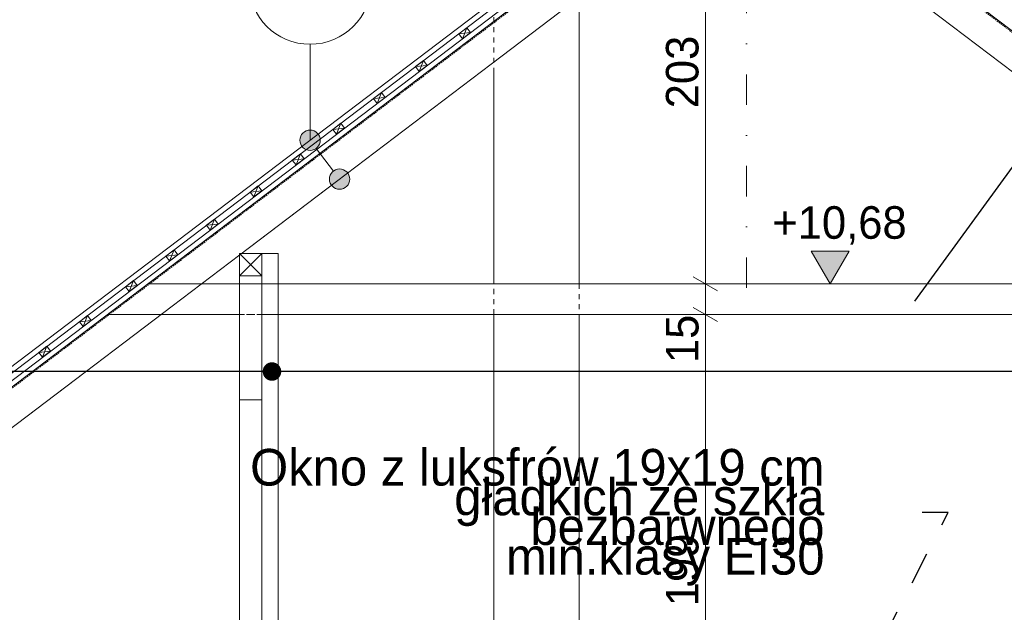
# Model space of a CAD drawing. Extents: x -547885 to -186295, y -25370 to 156194.
# Tile 111 of 256: x -484058 to -479220, y -3265 to -351. Entities that reach past the tile are written whole.
import ezdxf

# ---------------------------------------------------------------- set-up
doc = ezdxf.new("R2010")
doc.units = 0
doc.header["$MEASUREMENT"] = 0
for name, pattern in [('Dot & Dashed', [450, 150, -150, 0, -150]), ('HIDDEN', [11.25, 7.5, -3.75]), ('Hidden Line', [50, 25, -25]), ('Przerywana', [320, 160, -160])]:
    doc.linetypes.add(name, pattern=pattern)
for name, color, linetype, lineweight in [('0_Nr_Pióra__21', 7, 'Continuous', 9), ('0_Nr_Pióra__5', 7, 'Continuous', 13), ('ARCH dach_Nr_Pióra__5', 7, 'Continuous', 13), ('Arch dachowki_Nr_Pióra__21', 7, 'Continuous', 9), ('Arch dachy_Nr_Pióra__5', 7, 'Continuous', 13), ('Arch konstrukcja dachu_Nr_Pióra__46', 5, 'Continuous', 13), ('Arch opisy_Nr_Pióra__21', 7, 'Continuous', 9), ('INWENT KONST. DREWNIANA_Nr_Pióra__21', 7, 'Continuous', 9), ('INWENT OPISY_Nr_Pióra__21', 7, 'Continuous', 9), ('INWENT WYMIARY_Nr_Pióra__21', 7, 'Continuous', 9), ('INWENT.ŚCIANY_Nr_Pióra__5', 7, 'Continuous', 13)]:
    doc.layers.add(name, color=color, linetype=linetype, lineweight=lineweight)
doc.layers.add('Arch opisy', color=7, linetype='Continuous')
doc.layers.add('INWENT WYMIARY', color=7, linetype='Continuous')
doc.styles.add('GENERATED_STYLE_2', font='txt')
doc.styles.add('GENERATED_STYLE_5', font='txt')
doc.dimstyles.new('GENERATED_STYLE__11', dxfattribs={"dimtxt": 160.000002, "dimasz": 110.144928, "dimexe": 0.18, "dimexo": 40, "dimgap": 0.09, "dimtad": 1, "dimtih": 1, "dimtoh": 1, "dimdec": 0, "dimzin": 0, "dimdsep": 46, "dimtxsty": 'GENERATED_STYLE_2', "dimblk": 'ARROWHEAD_5', "dimblk1": 'ARROWHEAD_5', "dimblk2": 'ARROWHEAD_5', "dimcen": 0.09, "dimclrd": 7, "dimclre": 7, "dimclrt": 7, "dimazin": 0, "dimtfac": 1, "dimtdec": 4, "dimtmove": 0, "dimatfit": 3, "dimfxl": 0, "dimtolj": 1, "dimtzin": 0, "dimarcsym": 0})
doc.dimstyles.new('GENERATED_STYLE__13', dxfattribs={"dimtxt": 0.18, "dimasz": 109.44, "dimexe": 0.18, "dimexo": 0.0625, "dimgap": 0.09, "dimtad": 0, "dimtih": 1, "dimtoh": 1, "dimdec": 4, "dimzin": 0, "dimdsep": 46, "dimcen": 0.09, "dimadec": 0, "dimazin": 0, "dimtfac": 1, "dimtdec": 4, "dimtmove": 0, "dimatfit": 3, "dimldrblk": 'ARROWHEAD_11', "dimfxl": 0, "dimtolj": 1, "dimtzin": 0, "dimarcsym": 0})
doc.dimstyles.new('GENERATED_STYLE__14', dxfattribs={"dimtxt": 0.18, "dimasz": 182.4, "dimexe": 0.18, "dimexo": 0.0625, "dimgap": 0.09, "dimtad": 0, "dimtih": 1, "dimtoh": 1, "dimdec": 4, "dimzin": 0, "dimdsep": 46, "dimcen": 0.09, "dimadec": 0, "dimazin": 0, "dimtfac": 1, "dimtdec": 4, "dimtmove": 0, "dimatfit": 3, "dimldrblk": 'ARROWHEAD_5', "dimfxl": 0, "dimtolj": 1, "dimtzin": 0, "dimarcsym": 0})
doc.dimstyles.new('GENERATED_STYLE__15', dxfattribs={"dimtxt": 0.18, "dimasz": 182.4, "dimexe": 0.18, "dimexo": 0.0625, "dimgap": 0.09, "dimtad": 0, "dimtih": 1, "dimtoh": 1, "dimdec": 4, "dimzin": 0, "dimdsep": 46, "dimcen": 0.09, "dimadec": 0, "dimazin": 0, "dimtfac": 1, "dimtdec": 4, "dimtmove": 0, "dimatfit": 3, "dimldrblk": 'ARROWHEAD_11', "dimfxl": 0, "dimtolj": 1, "dimtzin": 0, "dimarcsym": 0})
doc.dimstyles.new('GENERATED_STYLE__4', dxfattribs={"dimtxt": 160.000002, "dimasz": 91.2, "dimexe": 0.18, "dimexo": 0, "dimgap": 0.09, "dimtad": 1, "dimdec": 0, "dimlfac": 0.1, "dimzin": 0, "dimdsep": 46, "dimtxsty": 'GENERATED_STYLE_2', "dimblk": 'ARROWHEAD_2', "dimblk1": 'ARROWHEAD_2', "dimblk2": 'ARROWHEAD_2', "dimcen": 0.09, "dimclrd": 7, "dimclre": 7, "dimclrt": 7, "dimazin": 0, "dimtfac": 1, "dimtdec": 4, "dimtmove": 0, "dimatfit": 3, "dimfxl": 0, "dimtolj": 1, "dimtzin": 0, "dimarcsym": 0})
doc.dimstyles.new('GENERATED_STYLE__8', dxfattribs={"dimtxt": 160.000002, "dimasz": 91.2, "dimexe": 0.18, "dimexo": 0, "dimgap": 0.09, "dimtad": 1, "dimdec": 0, "dimlfac": 0.1, "dimzin": 0, "dimdsep": 46, "dimtxsty": 'GENERATED_STYLE_2', "dimblk": 'ARROWHEAD_2', "dimblk1": 'ARROWHEAD_2', "dimblk2": 'ARROWHEAD_2', "dimcen": 0.09, "dimclrd": 7, "dimclre": 7, "dimclrt": 7, "dimazin": 0, "dimtfac": 1, "dimtdec": 4, "dimtmove": 2, "dimatfit": 3, "dimfxl": 0, "dimtolj": 1, "dimtzin": 0, "dimarcsym": 0})

# ---------------------------------------------------------------- blocks, each defined once
blk = doc.blocks.new('Wymiary_23', base_point=(-480075.2, -1649.6))
at = {"layer": 'INWENT WYMIARY_Nr_Pióra__21', "linetype": 'Continuous'}
blk.add_hatch(color=256, dxfattribs=at).paths.add_polyline_path([(-480075.2, -1649.6), (-480168, -1489.6), (-479982.4, -1489.6)], flags=0)
for p, q in [((-480075.2, -1649.6), (-480168, -1489.6)), ((-480168, -1489.6), (-479982.4, -1489.6)), ((-479982.4, -1489.6), (-480075.2, -1649.6)), ((-480075.2, -1649.6), (-480195.2, -1649.6)), ((-480075.2, -1649.6), (-479955.2, -1649.6))]:
    blk.add_line(p, q, dxfattribs=at)
at = {"layer": 'INWENT WYMIARY_Nr_Pióra__21', "insert": (-480359.8, -1457.6), "char_height": 160, "attachment_point": 7, "style": 'GENERATED_STYLE_2'}
blk.add_mtext('{+10,68}', dxfattribs=at)
blk = doc.blocks.new('*D497')
at = {"layer": 'INWENT WYMIARY_Nr_Pióra__21', "linetype": 'Continuous'}
for p, q in [((-480748.3, -3755), (-480628.3, -3824.3)), ((-480598.3, -3789.6), (-480778.3, -3789.6)), ((-480688.3, -3939.6), (-480688.3, -3789.6)), ((-480748.3, -3905), (-480628.3, -3974.3)), ((-480598.3, -3939.6), (-480778.3, -3939.6)), ((-480688.3, -3998.3), (-480688.3, -3939.6))]:
    blk.add_line(p, q, dxfattribs=at)
at = {"layer": 'INWENT WYMIARY_Nr_Pióra__21', "char_height": 160, "attachment_point": 7, "rotation": 90, "style": 'GENERATED_STYLE_2'}
for s, insert in [('{203}', (-480720.3, -786.5)), ('{15}', (-480720.3, -2039.1)), ('{199}', (-480720.3, -3234.8)), ('{15}', (-480720.3, -4179.1))]:
    blk.add_mtext(s, dxfattribs=dict(at, insert=insert))
blk = doc.blocks.new('ARROWHEAD_2')
at = {"color": 0, "linetype": 'Continuous', "lineweight": 0}
for p, q in [((-0.378, -0.655), (0.378, 0.655)), ((0, 0), (-1, 0))]:
    blk.add_line(p, q, dxfattribs=at)
blk = doc.blocks.new('*D498')
at = {"layer": 'INWENT WYMIARY_Nr_Pióra__21', "linetype": 'Continuous'}
for p, q in [((-480748.3, -1765), (-480628.3, -1834.3)), ((-480598.3, -1799.6), (-480778.3, -1799.6)), ((-480688.3, -3789.6), (-480688.3, -1799.6)), ((-480748.3, -3755), (-480628.3, -3824.3)), ((-480598.3, -3789.6), (-480778.3, -3789.6))]:
    blk.add_line(p, q, dxfattribs=at)
at = {"layer": 'INWENT WYMIARY_Nr_Pióra__21', "char_height": 160, "attachment_point": 7, "rotation": 90, "style": 'GENERATED_STYLE_2'}
for s, insert in [('{203}', (-480720.3, -786.5)), ('{15}', (-480720.3, -2039.1)), ('{199}', (-480720.3, -3234.8)), ('{15}', (-480720.3, -4179.1))]:
    blk.add_mtext(s, dxfattribs=dict(at, insert=insert))
blk = doc.blocks.new('*D499')
at = {"layer": 'INWENT WYMIARY_Nr_Pióra__21', "linetype": 'Continuous'}
for p, q in [((-480748.3, -1615), (-480628.3, -1684.3)), ((-480598.3, -1649.6), (-480778.3, -1649.6)), ((-480688.3, -1799.6), (-480688.3, -1649.6)), ((-480748.3, -1765), (-480628.3, -1834.3)), ((-480598.3, -1799.6), (-480778.3, -1799.6))]:
    blk.add_line(p, q, dxfattribs=at)
at = {"layer": 'INWENT WYMIARY_Nr_Pióra__21', "char_height": 160, "attachment_point": 7, "rotation": 90, "style": 'GENERATED_STYLE_2'}
for s, insert in [('{203}', (-480720.3, -786.5)), ('{15}', (-480720.3, -2039.1)), ('{199}', (-480720.3, -3234.8)), ('{15}', (-480720.3, -4179.1))]:
    blk.add_mtext(s, dxfattribs=dict(at, insert=insert))
blk = doc.blocks.new('*D500')
at = {"layer": 'INWENT WYMIARY_Nr_Pióra__21', "linetype": 'Continuous'}
for p, q in [((-480688.3, 383.9), (-480688.3, 442.6)), ((-480628.3, 349.2), (-480748.3, 418.5)), ((-480598.3, 383.9), (-480778.3, 383.9)), ((-480688.3, -1649.6), (-480688.3, 383.9)), ((-480748.3, -1615), (-480628.3, -1684.3)), ((-480598.3, -1649.6), (-480778.3, -1649.6))]:
    blk.add_line(p, q, dxfattribs=at)
at = {"layer": 'INWENT WYMIARY_Nr_Pióra__21', "char_height": 160, "attachment_point": 7, "rotation": 90, "style": 'GENERATED_STYLE_2'}
for s, insert in [('{203}', (-480720.3, -786.5)), ('{15}', (-480720.3, -2039.1)), ('{199}', (-480720.3, -3234.8)), ('{15}', (-480720.3, -4179.1))]:
    blk.add_mtext(s, dxfattribs=dict(at, insert=insert))
blk = doc.blocks.new('*D900')
at = {"layer": '0_Nr_Pióra__5', "linetype": 'Continuous'}
for points in [[(-487114, -4647.1), (-487024.5, -4720.8), (-487073.3, -4755.7)], [(-486719.4, -5819.6), (-486752.6, -5708.6), (-486692.6, -5706.8)]]:
    blk.add_hatch(color=256, dxfattribs=at).paths.add_polyline_path(points, flags=0)
for p, q in [((-487114, -4647.1), (-487024.5, -4720.8)), ((-487114, -4647.1), (-487073.3, -4755.7)), ((-487024.5, -4720.8), (-487073.3, -4755.7)), ((-486752.6, -5708.6), (-486692.6, -5706.8)), ((-486719.4, -5819.6), (-486752.6, -5708.6)), ((-486719.4, -5819.6), (-486692.6, -5706.8))]:
    blk.add_line(p, q, dxfattribs=at)
blk.add_arc((-488658.6, -5819.6), 1939.2, 3.3084, 33.8916, dxfattribs=at)
at = {"layer": '0_Nr_Pióra__21', "insert": (-486669, -5230), "char_height": 160, "attachment_point": 7, "style": 'GENERATED_STYLE_2'}
blk.add_mtext('{37,20°}', dxfattribs=at)
blk = doc.blocks.new('ARROWHEAD_5')
at = {"color": 0, "linetype": 'Continuous', "lineweight": 0}
blk.add_line((0, 0), (-1, 0), dxfattribs=at)
blk.add_solid([(-1, 0.2679), (0, 0), (-1, -0.2679), (-1, 0.2679)], dxfattribs=at)
blk = doc.blocks.new('ARROWHEAD_11')
at = {"color": 0, "linetype": 'Continuous', "lineweight": 0}
blk.add_line((0, 0), (-1, 0), dxfattribs=at)
at = {"color": 0, "linetype": 'Continuous', "lineweight": 0, "const_width": 0.25, "flags": 128}
blk.add_lwpolyline([(-0.125, 0, 1), (0.125, 0, 1)], format="xyb", close=True, dxfattribs=at)
blk = doc.blocks.new('Linia_84', base_point=(-482486.3, -1134.6))
at = {"layer": 'Arch opisy_Nr_Pióra__21', "linetype": 'Continuous'}
for points in [[(-482581.4, -943.5), (-482585.2, -924.4), (-482596, -908.1), (-482612.2, -897.3), (-482631.4, -893.5), (-482650.5, -897.3), (-482666.7, -908.1), (-482677.6, -924.4), (-482681.4, -943.5), (-482677.6, -962.6), (-482666.7, -978.9), (-482650.5, -989.7), (-482631.4, -993.5), (-482612.2, -989.7), (-482596, -978.9), (-482585.2, -962.6)], [(-482436.3, -1134.6), (-482440.1, -1115.4), (-482451, -1099.2), (-482467.2, -1088.4), (-482486.3, -1084.6), (-482505.5, -1088.4), (-482521.7, -1099.2), (-482532.5, -1115.4), (-482536.3, -1134.6), (-482532.5, -1153.7), (-482521.7, -1169.9), (-482505.5, -1180.8), (-482486.3, -1184.6), (-482467.2, -1180.8), (-482451, -1169.9), (-482440.1, -1153.7)]]:
    blk.add_hatch(color=256, dxfattribs=at).paths.add_polyline_path(points, flags=0)
blk.add_line((-482516.6, -1094.8), (-482601.1, -983.3), dxfattribs=at)
for centre in [(-482631.4, -943.5), (-482486.3, -1134.6)]:
    blk.add_circle(centre, 50, dxfattribs=at)
blk = doc.blocks.new('Linia_85', base_point=(-482631.4, -943.5))
at = {"layer": 'Arch opisy_Nr_Pióra__21', "linetype": 'Continuous'}
blk.add_line((-482631.4, -943.5), (-482631.4, -471.7), dxfattribs=at)
blk.add_circle((-482631.4, -171.7), 300, dxfattribs=at)

msp = doc.modelspace()

# ---------------------------------------------------------------- linework, layer by layer
at = {"layer": 'ARCH dach_Nr_Pióra__5', "linetype": 'Continuous'}
for p, q in [((-489427.1, -6170.8), (-480485.8, 616)), ((-481860.8, -390), (-481900.7, -420.3)), ((-481842.7, -413.9), (-481900.7, -420.3)), ((-481900.7, -420.3), (-481882.5, -444.2)), ((-481860.8, -390), (-481882.5, -444.2)), ((-481842.7, -413.9), (-481882.5, -444.2)), ((-481860.8, -390), (-481842.7, -413.9)), ((-482073.3, -551.4), (-482113.2, -581.6)), ((-482055.2, -575.3), (-482113.2, -581.6)), ((-482073.3, -551.4), (-482095, -605.5)), ((-482055.2, -575.3), (-482095, -605.5)), ((-482073.3, -551.4), (-482055.2, -575.3)), ((-482113.2, -581.6), (-482095, -605.5)), ((-482280.4, -708.6), (-482320.3, -738.8)), ((-482280.4, -708.6), (-482302.1, -762.7)), ((-482280.4, -708.6), (-482262.3, -732.5)), ((-482262.3, -732.5), (-482320.3, -738.8)), ((-482320.3, -738.8), (-482302.1, -762.7)), ((-482262.3, -732.5), (-482302.1, -762.7)), ((-482479.6, -859.7), (-482519.4, -890)), ((-482479.6, -859.7), (-482501.3, -913.9)), ((-482479.6, -859.7), (-482461.4, -883.6)), ((-482461.4, -883.6), (-482519.4, -890)), ((-482519.4, -890), (-482501.3, -913.9)), ((-482461.4, -883.6), (-482501.3, -913.9)), ((-482678.7, -1010.9), (-482718.5, -1041.1)), ((-482678.7, -1010.9), (-482700.4, -1065)), ((-482678.7, -1010.9), (-482660.6, -1034.8)), ((-482660.6, -1034.8), (-482718.5, -1041.1)), ((-482718.5, -1041.1), (-482700.4, -1065)), ((-482660.6, -1034.8), (-482700.4, -1065)), ((-482885.8, -1168.1), (-482925.6, -1198.3)), ((-482867.7, -1192), (-482925.6, -1198.3)), ((-482925.6, -1198.3), (-482907.5, -1222.2)), ((-482885.8, -1168.1), (-482907.5, -1222.2)), ((-482867.7, -1192), (-482907.5, -1222.2)), ((-482885.8, -1168.1), (-482867.7, -1192)), ((-483100.8, -1331.4), (-483140.7, -1361.6)), ((-483100.8, -1331.4), (-483122.5, -1385.5)), ((-483100.8, -1331.4), (-483082.7, -1355.3)), ((-483082.7, -1355.3), (-483140.7, -1361.6)), ((-483140.7, -1361.6), (-483122.5, -1385.5)), ((-483082.7, -1355.3), (-483122.5, -1385.5)), ((-483300, -1482.5), (-483339.8, -1512.7)), ((-483300, -1482.5), (-483321.7, -1536.6)), ((-483300, -1482.5), (-483281.8, -1506.4)), ((-483281.8, -1506.4), (-483339.8, -1512.7)), ((-483339.8, -1512.7), (-483321.7, -1536.6)), ((-483281.8, -1506.4), (-483321.7, -1536.6)), ((-483499.1, -1633.7), (-483538.9, -1663.9)), ((-483499.1, -1633.7), (-483520.8, -1687.8)), ((-483499.1, -1633.7), (-483481, -1657.6)), ((-483481, -1657.6), (-483538.9, -1663.9)), ((-483538.9, -1663.9), (-483520.8, -1687.8)), ((-483481, -1657.6), (-483520.8, -1687.8)), ((-483725.3, -1805.4), (-483765.1, -1835.6)), ((-483707.2, -1829.2), (-483765.1, -1835.6)), ((-483765.1, -1835.6), (-483747, -1859.5)), ((-483725.3, -1805.4), (-483747, -1859.5)), ((-483707.2, -1829.2), (-483747, -1859.5)), ((-483725.3, -1805.4), (-483707.2, -1829.2)), ((-483924.4, -1956.5), (-483964.3, -1986.7)), ((-483906.3, -1980.4), (-483964.3, -1986.7)), ((-483924.4, -1956.5), (-483946.1, -2010.6)), ((-483906.3, -1980.4), (-483946.1, -2010.6)), ((-483924.4, -1956.5), (-483906.3, -1980.4)), ((-483964.3, -1986.7), (-483946.1, -2010.6))]:
    msp.add_line(p, q, dxfattribs=at)
at = {"layer": 'Arch dachowki_Nr_Pióra__21', "linetype": 'Continuous'}
for p, q in [((-489477.4, -6140), (-480508.9, 667.6)), ((-489462.3, -6159.9), (-480493.8, 647.6))]:
    msp.add_line(p, q, dxfattribs=at)
at = {"layer": 'Arch dachy_Nr_Pióra__5', "linetype": 'HIDDEN', "flags": 128}
for points in [[(-480485.8, 577.4), (-489408.5, -6195.3)], [(-479088.9, -482.9), (-480485.8, 577.4)]]:
    msp.add_lwpolyline(points, dxfattribs=at)
at = {"layer": 'Arch konstrukcja dachu_Nr_Pióra__46', "linetype": 'Continuous'}
for p, q in [((-482868.3, -1499.6), (-482788.3, -1499.6)), ((-482868.3, -5799.6), (-482868.3, -1499.6)), ((-482788.3, -1499.6), (-482788.3, -5799.6))]:
    msp.add_line(p, q, dxfattribs=at)
at = {"layer": 'INWENT KONST. DREWNIANA_Nr_Pióra__21', "linetype": 'Dot & Dashed'}
msp.add_line((-480485.8, -1669.6), (-480485.8, 1300.8), dxfattribs=at)
at = {"layer": 'INWENT KONST. DREWNIANA_Nr_Pióra__21', "linetype": 'Continuous'}
for p, q in [((-489396.1, -6178.5), (-480485.8, 584.8)), ((-471575.5, -6178.5), (-480485.8, 584.8)), ((-489233.8, -6256.2), (-480485.8, 383.9)), ((-471737.8, -6256.2), (-480485.8, 383.9)), ((-482978.3, -1499.6), (-482868.3, -1609.6)), ((-482978.3, -1609.6), (-482868.3, -1499.6)), ((-482978.3, -1499.6), (-482868.3, -1499.6)), ((-482978.3, -1609.6), (-482978.3, -1499.6)), ((-482868.3, -1499.6), (-482868.3, -1609.6)), ((-482868.3, -1609.6), (-482978.3, -1609.6)), ((-482978.3, -1609.6), (-482978.3, -1649.6)), ((-482868.3, -1609.6), (-482868.3, -1649.6)), ((-482978.3, -1649.6), (-483429.5, -1649.6)), ((-483359.2, -1649.6), (-478103.3, -1649.6)), ((-482978.3, -1649.6), (-482978.3, -2219.6)), ((-477612.5, -1649.6), (-482868.3, -1649.6)), ((-482868.3, -2219.6), (-482868.3, -1649.6)), ((-482978.3, -1799.6), (-483627.1, -1799.6)), ((-483556.8, -1799.6), (-482978.3, -1799.6)), ((-482978.3, -1799.6), (-482978.3, -3789.6)), ((-482868.3, -1799.6), (-482868.3, -3789.6)), ((-478103.3, -1799.6), (-482868.3, -1799.6)), ((-482868.3, -1799.6), (-478103.3, -1799.6)), ((-482978.3, -2219.6), (-482868.3, -2219.6))]:
    msp.add_line(p, q, dxfattribs=at)
at = {"layer": 'INWENT KONST. DREWNIANA_Nr_Pióra__21', "linetype": 'Hidden Line'}
for p, q in [((-482868.3, -1649.6), (-482978.3, -1649.6)), ((-482978.3, -1649.6), (-482978.3, -1799.6)), ((-482868.3, -1649.6), (-482868.3, -1799.6)), ((-482868.3, -1799.6), (-482978.3, -1799.6)), ((-482978.3, -1799.6), (-482868.3, -1799.6))]:
    msp.add_line(p, q, dxfattribs=at)
at = {"layer": 'INWENT.ŚCIANY_Nr_Pióra__5', "linetype": 'Hidden Line'}
for p, q in [((-481728.3, -612.6), (-481728.3, -311.3)), ((-481728.3, -1799.6), (-481728.3, -1649.6)), ((-481308.3, -1649.6), (-481308.3, -1799.6))]:
    msp.add_line(p, q, dxfattribs=at)
at = {"layer": 'INWENT.ŚCIANY_Nr_Pióra__5', "linetype": 'Continuous'}
for p, q in [((-481308.3, -293.8), (-481308.3, -1649.6)), ((-481728.3, -1649.6), (-481728.3, -612.6)), ((-481728.3, -5819.6), (-481728.3, -1799.6)), ((-481308.3, -1799.6), (-481308.3, -5819.6))]:
    msp.add_line(p, q, dxfattribs=at)

# ---------------------------------------------------------------- block references
at = {"layer": 'Arch opisy', "linetype": 'Continuous'}
for name, p in [('Linia_85', (-482631.4, -943.5)), ('Linia_84', (-482486.3, -1134.6))]:
    msp.add_blockref(name, p, dxfattribs=at)
at = {"layer": 'INWENT WYMIARY', "linetype": 'Continuous'}
msp.add_blockref('Wymiary_23', (-480075.2, -1649.6), dxfattribs=at)

# ---------------------------------------------------------------- texts
at = {"layer": 'Arch opisy_Nr_Pióra__21', "linetype": 'Continuous', "insert": (-480103.4, -2797.4), "char_height": 180, "width": 2935.91, "attachment_point": 6, "line_spacing_factor": 0.486554, "style": 'GENERATED_STYLE_5'}
msp.add_mtext('{Okno z luksfrów 19x19 cm\\Pgładkich ze szkła bezbarwnego \\Pmin.klasy EI30}', dxfattribs=at)

# ---------------------------------------------------------------- dimensions: what is measured, and where the dimension line sits
at = {"linetype": 'Continuous'}
dim = msp.add_angular_dim_3p(base=(-486820.7, -5201.1), center=(-488658.6, -5819.6), p1=(-480485.8, 383.9), p2=(-472293.3, -5819.6), dimstyle='GENERATED_STYLE__11', dxfattribs=at)
dim.commit()
dim.dimension.update_dxf_attribs({"geometry": '*D900', "text_midpoint": (-486351.6, -5150), "dimtype": 165})
at = {"layer": 'INWENT WYMIARY', "linetype": 'Continuous'}
for p1, p2, dimstyle, picture, middle in [((-480720.5, -1649.6), (-480485.8, 383.9), 'GENERATED_STYLE__4', '*D500', (-480800.3, -604.3)), ((-483189.3, -3939.6), (-483086, -3789.6), 'GENERATED_STYLE__4', '*D497', (-480800.3, -4057.7)), ((-483086, -3789.6), (-480971.3, -1799.6), 'GENERATED_STYLE__8', '*D498', (-480800.3, -3052.7)), ((-480971.3, -1799.6), (-480720.5, -1649.6), 'GENERATED_STYLE__4', '*D499', (-480800.3, -1917.7))]:
    dim = msp.add_linear_dim(base=(-480688.3, -3939.6), p1=p1, p2=p2, angle=90, dimstyle=dimstyle, dxfattribs=at)
    dim.commit()
    dim.dimension.update_dxf_attribs({"geometry": picture, "text_midpoint": middle})

# ---------------------------------------------------------------- leaders
at = {"layer": 'Arch opisy_Nr_Pióra__21', "linetype": 'Przerywana', "annotation_type": 0, "has_hookline": 1, "hookline_direction": 1, "text_width": 2528.6}
msp.add_leader([(-479963.7, -3689.6), (-479496.1, -2773.3), (-479624.1, -2773.3)], dimstyle='GENERATED_STYLE__13', dxfattribs=at)
at = {"layer": 'INWENT OPISY_Nr_Pióra__21', "linetype": 'Continuous', "annotation_type": 0, "has_hookline": 1, "hookline_direction": 1}
for points, dimstyle, text_width in [([(-479659.6, -1733.9), (-478147.2, 342.1), (-477833.2, 342.1)], 'GENERATED_STYLE__14', 1191.4), ([(-478183.3, -2080.7), (-484311.4, -2080.7)], 'GENERATED_STYLE__15', 4182.9), ([(-482818.6, -2080.7), (-484311.4, -2080.7)], 'GENERATED_STYLE__15', 4182.9)]:
    msp.add_leader(points, dimstyle=dimstyle, dxfattribs=dict(at, text_width=text_width))

doc.saveas('drawing.dxf')
